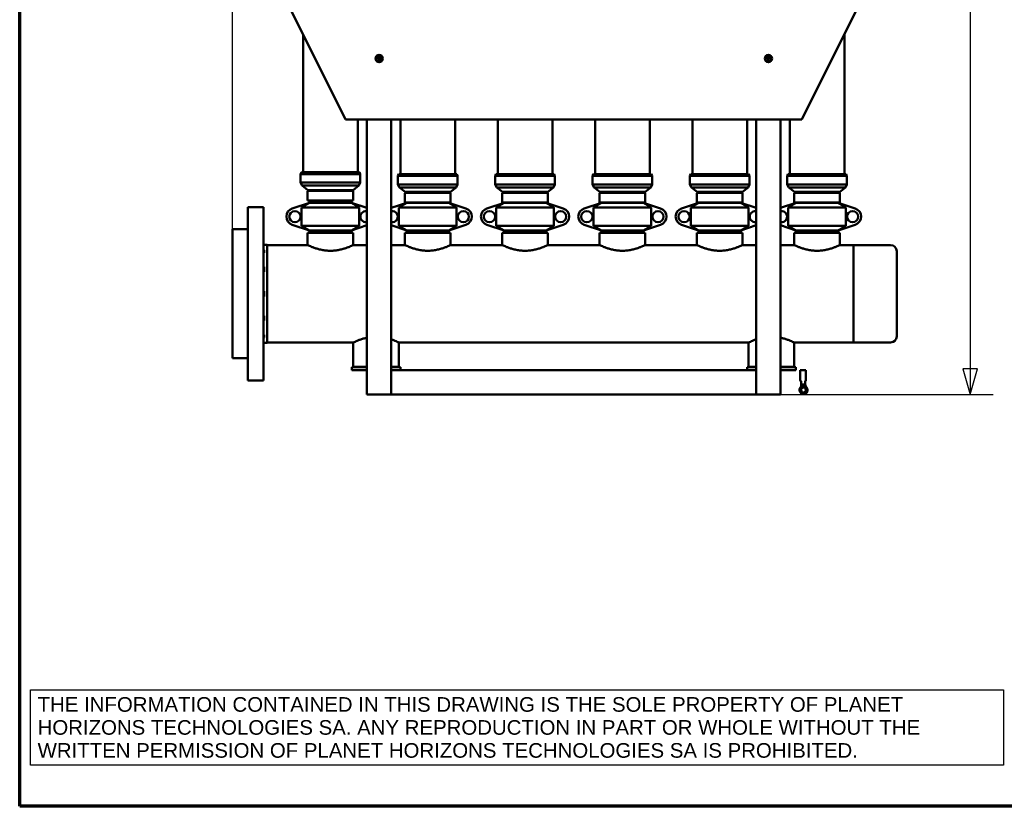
# Model space of a CAD drawing. Header units: millimetres. Extents: x 72 to 3521, y 72 to 9917.
# Tile 1 of 8: x 72 to 1691, y 72 to 1364. Entities that reach past the tile are written whole.
import ezdxf

# ---------------------------------------------------------------- set-up
doc = ezdxf.new("R2010")
doc.units = ezdxf.units.MM
doc.header["$LTSCALE"] = 12
for name, color, linetype, lineweight in [('Cadre (ISO)', 7, 'Continuous', 70), ('Cote (ISO)', 7, 'Continuous', 25), ('Symbole (ISO)', 7, 'Continuous', 25), ('Visible (ISO)', 7, 'Continuous', 50)]:
    doc.layers.add(name, color=color, linetype=linetype, lineweight=lineweight)
doc.styles.add('Note Text (A4D)', font='arial.ttf')
doc.styles.add('Texte de note (ISO)', font='tahoma.ttf')
doc.dimstyles.new('Default (A4D)', dxfattribs={"dimscale": 12, "dimtxt": 3.5, "dimasz": 3.5, "dimexe": 3.175, "dimexo": 0, "dimgap": 0.762, "dimtad": 1, "dimrnd": 1e-08, "dimtxsty": 'Texte de note (ISO)', "dimblk": 'Filled-1', "dimcen": 0.09, "dimdle": 10, "dimclrd": 7, "dimclre": 7, "dimclrt": 256, "dimazin": 2, "dimtfac": 1.001486, "dimtmove": 0, "dimatfit": 3, "dimfxl": 1, "dimtolj": 1, "dimtzin": 0, "dimlwd": -1, "dimlwe": -1, "dimarcsym": 0})

# ---------------------------------------------------------------- blocks, each defined once
blk = doc.blocks.new('Cadres AQUA4D Border')
at = {"layer": 'Cadre (ISO)'}
for p, q in [((6, 6), (6, 204)), ((291, 6), (6, 6))]:
    blk.add_line(p, q, dxfattribs=at)
blk = doc.blocks.new('Filled-1')
at = {"color": 0}
for p, q in [((0, 0), (-1, 0.286)), ((-1, 0.286), (-1, -0.286)), ((-1, 0), (0, 0)), ((-1, -0.286), (0, 0))]:
    blk.add_line(p, q, dxfattribs=at)
at = {"color": 0, "flags": 128}
blk.add_lwpolyline([(-1, -0.286), (0, 0), (-1, 0.286), (-1, -0.286)], dxfattribs=at)
at = {"color": 0}
blk.add_solid([(-1, -0.286), (0, 0), (-1, 0.286), (-1, -0.286)], dxfattribs=at)
blk = doc.blocks.new('*D7')
at = {"layer": 'Cote (ISO)', "color": 7, "transparency": 16777216}
for p, q in [((1449.9, 2218.5), (1672.6, 2218.5)), ((1634.5, 2176.5), (1634.5, 790.5)), ((1282.9, 748.5), (1672.6, 748.5))]:
    blk.add_line(p, q, dxfattribs=at)
at = {"layer": 'Defpoints', "color": 0, "transparency": 16777216}
for p in [(1449.9, 2218.5), (1282.9, 748.5), (1634.5, 748.5)]:
    blk.add_point(p, dxfattribs=at)
at = {"layer": 'Cote (ISO)', "color": 7, "transparency": 16777216, "xscale": 42, "yscale": 42, "zscale": 42}
for p, rotation in [((1634.5, 2218.5), 90), ((1634.5, 748.5), 270)]:
    blk.add_blockref('Filled-1', p, dxfattribs=dict(at, rotation=rotation))
at = {"layer": 'Cote (ISO)', "transparency": 16777216, "insert": (1581.6, 1424.8), "char_height": 42, "attachment_point": 1, "rotation": 90, "style": 'Texte de note (ISO)'}
blk.add_mtext('\\A1;1470', dxfattribs=at)
blk = doc.blocks.new('*D8')
at = {"layer": 'Cote (ISO)', "color": 7, "transparency": 16777216}
for p, q in [((421.9, 1020), (421.9, 2346.4)), ((1543.9, 2079), (1543.9, 2346.4)), ((463.9, 2308.3), (1501.9, 2308.3))]:
    blk.add_line(p, q, dxfattribs=at)
at = {"layer": 'Defpoints', "color": 0, "transparency": 16777216}
for p in [(1543.9, 2308.3), (1543.9, 2079), (421.9, 1020)]:
    blk.add_point(p, dxfattribs=at)
at = {"layer": 'Cote (ISO)', "color": 7, "transparency": 16777216, "xscale": 42, "yscale": 42, "zscale": 42, "rotation": 180}
blk.add_blockref('Filled-1', (421.9, 2308.3), dxfattribs=at)
at = {"layer": 'Cote (ISO)', "color": 7, "transparency": 16777216, "xscale": 42, "yscale": 42, "zscale": 42}
blk.add_blockref('Filled-1', (1543.9, 2308.3), dxfattribs=at)
at = {"layer": 'Cote (ISO)', "transparency": 16777216, "insert": (924.3, 2360.3), "char_height": 42, "attachment_point": 1, "style": 'Texte de note (ISO)'}
blk.add_mtext('\\A1;1122', dxfattribs=at)

msp = doc.modelspace()

# ---------------------------------------------------------------- linework, layer by layer
at = {"layer": 'Visible (ISO)'}
for p, q in [((507.934, 1400.494), (607.934, 1200.494)), ((1357.934, 1200.494), (1457.934, 1400.494)), ((537.934, 1340.494), (537.934, 1113.694)), ((1427.934, 1340.494), (1427.934, 1110.594)), ((1357.934, 1200.494), (607.934, 1200.494)), ((627.934, 1200.494), (627.934, 1113.694)), ((642.934, 1200.494), (642.934, 748.494)), ((682.934, 1200.494), (682.934, 748.494)), ((697.934, 1200.494), (697.934, 1110.594)), ((787.934, 1200.494), (787.934, 1110.594)), ((857.934, 1200.494), (857.934, 1110.594)), ((947.934, 1200.494), (947.934, 1110.594)), ((1017.934, 1200.494), (1017.934, 1110.594)), ((1107.934, 1200.494), (1107.934, 1110.594)), ((1177.934, 1200.494), (1177.934, 1110.594)), ((1267.934, 1200.494), (1267.934, 1110.594)), ((1282.934, 1200.494), (1282.934, 748.494)), ((1322.934, 1200.494), (1322.934, 748.494)), ((1337.934, 1200.494), (1337.934, 1110.594)), ((535.434, 1113.694), (533.934, 1110.694)), ((631.934, 1110.694), (533.934, 1110.694)), ((533.934, 1110.694), (533.934, 1096.694)), ((535.434, 1113.694), (630.434, 1113.694)), ((630.434, 1113.694), (631.934, 1110.694)), ((631.934, 1110.694), (631.934, 1096.694)), ((695.434, 1110.594), (693.934, 1107.594)), ((791.934, 1107.594), (693.934, 1107.594)), ((693.934, 1107.594), (693.934, 1093.594)), ((695.434, 1110.594), (790.434, 1110.594)), ((790.434, 1110.594), (791.934, 1107.594)), ((791.934, 1107.594), (791.934, 1093.594)), ((855.434, 1110.594), (853.934, 1107.594)), ((951.934, 1107.594), (853.934, 1107.594)), ((853.934, 1107.594), (853.934, 1093.594)), ((855.434, 1110.594), (950.434, 1110.594)), ((950.434, 1110.594), (951.934, 1107.594)), ((951.934, 1107.594), (951.934, 1093.594)), ((1015.434, 1110.594), (1013.934, 1107.594)), ((1111.934, 1107.594), (1013.934, 1107.594)), ((1013.934, 1107.594), (1013.934, 1093.594)), ((1015.434, 1110.594), (1110.434, 1110.594)), ((1110.434, 1110.594), (1111.934, 1107.594)), ((1111.934, 1107.594), (1111.934, 1093.594)), ((1175.434, 1110.594), (1173.934, 1107.594)), ((1271.934, 1107.594), (1173.934, 1107.594)), ((1173.934, 1107.594), (1173.934, 1093.594)), ((1175.434, 1110.594), (1270.434, 1110.594)), ((1270.434, 1110.594), (1271.934, 1107.594)), ((1271.934, 1107.594), (1271.934, 1093.594)), ((1335.434, 1110.594), (1333.934, 1107.594)), ((1431.934, 1107.594), (1333.934, 1107.594)), ((1333.934, 1107.594), (1333.934, 1093.594)), ((1335.434, 1110.594), (1430.434, 1110.594)), ((1430.434, 1110.594), (1431.934, 1107.594)), ((1431.934, 1107.594), (1431.934, 1093.594)), ((533.934, 1096.694), (631.934, 1096.694)), ((536.276, 1091.82), (533.934, 1096.694)), ((629.591, 1091.82), (536.276, 1091.82)), ((545.653, 1084.318), (536.276, 1091.82)), ((620.215, 1084.318), (629.591, 1091.82)), ((629.591, 1091.82), (631.934, 1096.694)), ((693.934, 1093.594), (791.934, 1093.594)), ((696.276, 1088.72), (693.934, 1093.594)), ((789.591, 1088.72), (696.276, 1088.72)), ((705.653, 1081.218), (696.276, 1088.72)), ((780.215, 1081.218), (789.591, 1088.72)), ((789.591, 1088.72), (791.934, 1093.594)), ((853.934, 1093.594), (951.934, 1093.594)), ((856.276, 1088.72), (853.934, 1093.594)), ((949.591, 1088.72), (856.276, 1088.72)), ((865.653, 1081.218), (856.276, 1088.72)), ((940.215, 1081.218), (949.591, 1088.72)), ((949.591, 1088.72), (951.934, 1093.594)), ((1013.934, 1093.594), (1111.934, 1093.594)), ((1016.276, 1088.72), (1013.934, 1093.594)), ((1109.591, 1088.72), (1016.276, 1088.72)), ((1025.653, 1081.218), (1016.276, 1088.72)), ((1100.215, 1081.218), (1109.591, 1088.72)), ((1109.591, 1088.72), (1111.934, 1093.594)), ((1173.934, 1093.594), (1271.934, 1093.594)), ((1176.276, 1088.72), (1173.934, 1093.594)), ((1269.591, 1088.72), (1176.276, 1088.72)), ((1185.653, 1081.218), (1176.276, 1088.72)), ((1260.215, 1081.218), (1269.591, 1088.72)), ((1269.591, 1088.72), (1271.934, 1093.594)), ((1333.934, 1093.594), (1431.934, 1093.594)), ((1336.276, 1088.72), (1333.934, 1093.594)), ((1429.591, 1088.72), (1336.276, 1088.72)), ((1345.653, 1081.218), (1336.276, 1088.72)), ((1420.215, 1081.218), (1429.591, 1088.72)), ((1429.591, 1088.72), (1431.934, 1093.594)), ((545.434, 1067.094), (545.434, 1082.394)), ((545.653, 1084.318), (620.215, 1084.318)), ((547.434, 1083.694), (545.653, 1084.318)), ((546.134, 1083.094), (619.734, 1083.094)), ((618.434, 1083.694), (547.434, 1083.694)), ((551.434, 1083.694), (551.434, 1083.094)), ((614.434, 1083.694), (614.434, 1083.094)), ((618.434, 1083.694), (620.215, 1084.318)), ((620.434, 1067.094), (620.434, 1082.394)), ((705.434, 1063.994), (705.434, 1079.294)), ((705.653, 1081.218), (780.215, 1081.218)), ((707.434, 1080.594), (705.653, 1081.218)), ((706.134, 1079.994), (779.734, 1079.994)), ((778.434, 1080.594), (707.434, 1080.594)), ((778.434, 1080.594), (780.215, 1081.218)), ((780.434, 1063.994), (780.434, 1079.294)), ((865.434, 1063.994), (865.434, 1079.294)), ((865.653, 1081.218), (940.215, 1081.218)), ((867.434, 1080.594), (865.653, 1081.218)), ((866.134, 1079.994), (939.734, 1079.994)), ((938.434, 1080.594), (867.434, 1080.594)), ((938.434, 1080.594), (940.215, 1081.218)), ((940.434, 1063.994), (940.434, 1079.294)), ((1025.434, 1063.994), (1025.434, 1079.294)), ((1025.653, 1081.218), (1100.215, 1081.218)), ((1027.434, 1080.594), (1025.653, 1081.218)), ((1026.134, 1079.994), (1099.734, 1079.994)), ((1098.434, 1080.594), (1027.434, 1080.594)), ((1098.434, 1080.594), (1100.215, 1081.218)), ((1100.434, 1063.994), (1100.434, 1079.294)), ((1185.434, 1063.994), (1185.434, 1079.294)), ((1185.653, 1081.218), (1260.215, 1081.218)), ((1187.434, 1080.594), (1185.653, 1081.218)), ((1186.134, 1079.994), (1259.734, 1079.994)), ((1258.434, 1080.594), (1187.434, 1080.594)), ((1258.434, 1080.594), (1260.215, 1081.218)), ((1260.434, 1063.994), (1260.434, 1079.294)), ((1345.434, 1063.994), (1345.434, 1079.294)), ((1345.653, 1081.218), (1420.215, 1081.218)), ((1347.434, 1080.594), (1345.653, 1081.218)), ((1346.134, 1079.994), (1419.734, 1079.994)), ((1418.434, 1080.594), (1347.434, 1080.594)), ((1418.434, 1080.594), (1420.215, 1081.218)), ((1420.434, 1063.994), (1420.434, 1079.294)), ((446.934, 1056.494), (446.934, 771.494)), ((472.934, 1056.494), (446.934, 1056.494)), ((472.934, 771.494), (472.934, 1056.494)), ((548.293, 1063.194), (520.096, 1054.005)), ((535.476, 1055.694), (630.392, 1055.694)), ((535.476, 1055.694), (535.476, 1025.694)), ((620.434, 1067.094), (545.434, 1067.094)), ((548.293, 1063.194), (617.575, 1063.194)), ((548.434, 1065.094), (548.434, 1063.194)), ((617.434, 1065.094), (617.434, 1063.194)), ((642.934, 1054.929), (617.575, 1063.194)), ((630.392, 1025.694), (630.392, 1055.694)), ((708.293, 1063.194), (682.934, 1054.929)), ((695.476, 1055.694), (790.392, 1055.694)), ((695.476, 1055.694), (695.476, 1025.694)), ((780.434, 1063.994), (705.434, 1063.994)), ((708.293, 1063.194), (777.575, 1063.194)), ((805.772, 1054.005), (777.575, 1063.194)), ((790.392, 1025.694), (790.392, 1055.694)), ((868.293, 1063.194), (840.096, 1054.005)), ((855.476, 1055.694), (950.392, 1055.694)), ((855.476, 1055.694), (855.476, 1025.694)), ((940.434, 1063.994), (865.434, 1063.994)), ((868.293, 1063.194), (937.575, 1063.194)), ((965.772, 1054.005), (937.575, 1063.194)), ((950.392, 1025.694), (950.392, 1055.694)), ((1028.293, 1063.194), (1000.096, 1054.005)), ((1015.476, 1055.694), (1110.392, 1055.694)), ((1015.476, 1055.694), (1015.476, 1025.694)), ((1100.434, 1063.994), (1025.434, 1063.994)), ((1028.293, 1063.194), (1097.575, 1063.194)), ((1125.772, 1054.005), (1097.575, 1063.194)), ((1110.392, 1025.694), (1110.392, 1055.694)), ((1188.293, 1063.194), (1160.096, 1054.005)), ((1175.476, 1055.694), (1270.392, 1055.694)), ((1175.476, 1055.694), (1175.476, 1025.694)), ((1260.434, 1063.994), (1185.434, 1063.994)), ((1188.293, 1063.194), (1257.575, 1063.194)), ((1282.934, 1054.929), (1257.575, 1063.194)), ((1270.392, 1025.694), (1270.392, 1055.694)), ((1348.293, 1063.194), (1322.934, 1054.929)), ((1335.476, 1055.694), (1430.392, 1055.694)), ((1335.476, 1055.694), (1335.476, 1025.694)), ((1420.434, 1063.994), (1345.434, 1063.994)), ((1348.293, 1063.194), (1417.575, 1063.194)), ((1445.772, 1054.005), (1417.575, 1063.194)), ((1430.392, 1025.694), (1430.392, 1055.694)), ((421.934, 807.994), (421.934, 1019.994)), ((421.934, 1019.994), (446.934, 1019.994)), ((520.096, 1027.383), (548.293, 1018.194)), ((535.476, 1025.694), (630.392, 1025.694)), ((617.575, 1018.194), (642.934, 1026.458)), ((682.934, 1026.458), (708.293, 1018.194)), ((695.476, 1025.694), (790.392, 1025.694)), ((777.575, 1018.194), (805.772, 1027.383)), ((840.096, 1027.383), (868.293, 1018.194)), ((855.476, 1025.694), (950.392, 1025.694)), ((937.575, 1018.194), (965.772, 1027.383)), ((1000.096, 1027.383), (1028.293, 1018.194)), ((1015.476, 1025.694), (1110.392, 1025.694)), ((1097.575, 1018.194), (1125.772, 1027.383)), ((1160.096, 1027.383), (1188.293, 1018.194)), ((1175.476, 1025.694), (1270.392, 1025.694)), ((1257.575, 1018.194), (1282.934, 1026.458)), ((1322.934, 1026.458), (1348.293, 1018.194)), ((1335.476, 1025.694), (1430.392, 1025.694)), ((1417.575, 1018.194), (1445.772, 1027.383)), ((545.434, 1013.994), (620.434, 1013.994)), ((545.434, 1013.994), (545.434, 993.994)), ((548.293, 1018.194), (617.575, 1018.194)), ((548.434, 1018.194), (548.434, 1013.994)), ((617.434, 1018.194), (617.434, 1013.994)), ((620.434, 1013.994), (620.434, 993.994)), ((705.434, 1013.994), (780.434, 1013.994)), ((705.434, 1013.994), (705.434, 993.994)), ((708.293, 1018.194), (777.575, 1018.194)), ((708.434, 1018.194), (708.434, 1013.994)), ((777.434, 1018.194), (777.434, 1013.994)), ((780.434, 1013.994), (780.434, 993.994)), ((865.434, 1013.994), (940.434, 1013.994)), ((865.434, 1013.994), (865.434, 993.994)), ((868.293, 1018.194), (937.575, 1018.194)), ((868.434, 1018.194), (868.434, 1013.994)), ((937.434, 1018.194), (937.434, 1013.994)), ((940.434, 1013.994), (940.434, 993.994)), ((1025.434, 1013.994), (1100.434, 1013.994)), ((1025.434, 1013.994), (1025.434, 993.994)), ((1028.293, 1018.194), (1097.575, 1018.194)), ((1028.434, 1018.194), (1028.434, 1013.994)), ((1097.434, 1018.194), (1097.434, 1013.994)), ((1100.434, 1013.994), (1100.434, 993.994)), ((1185.434, 1013.994), (1260.434, 1013.994)), ((1185.434, 1013.994), (1185.434, 993.994)), ((1188.293, 1018.194), (1257.575, 1018.194)), ((1188.434, 1018.194), (1188.434, 1013.994)), ((1257.434, 1018.194), (1257.434, 1013.994)), ((1260.434, 1013.994), (1260.434, 993.994)), ((1345.434, 1013.994), (1420.434, 1013.994)), ((1345.434, 1013.994), (1345.434, 993.994)), ((1348.293, 1018.194), (1417.575, 1018.194)), ((1348.434, 1018.194), (1348.434, 1013.994)), ((1417.434, 1018.194), (1417.434, 1013.994)), ((1420.434, 1013.994), (1420.434, 993.994)), ((473.934, 994.369), (472.934, 995.386)), ((473.934, 994.243), (472.934, 994.243)), ((473.934, 994.243), (473.934, 994.369)), ((473.934, 994.369), (478.934, 994.369)), ((478.934, 994.369), (478.934, 833.619)), ((478.934, 993.994), (545.434, 993.994)), ((620.434, 993.994), (642.934, 993.994)), ((682.934, 993.994), (705.434, 993.994)), ((780.434, 993.994), (865.434, 993.994)), ((940.434, 993.994), (1025.434, 993.994)), ((1100.434, 993.994), (1185.434, 993.994)), ((1260.434, 993.994), (1282.934, 993.994)), ((1322.934, 993.994), (1345.434, 993.994)), ((1420.434, 993.994), (1442.934, 993.994)), ((1442.934, 833.994), (1442.934, 993.994)), ((1442.934, 993.994), (1442.934, 833.994)), ((1442.934, 993.994), (1503.934, 993.994)), ((473.934, 985.85), (472.934, 986.732)), ((473.934, 981.35), (472.934, 982.232)), ((473.934, 981.241), (472.934, 981.241)), ((473.934, 983.6), (473.934, 985.85)), ((473.934, 981.35), (473.934, 983.6)), ((473.934, 981.241), (473.934, 981.35)), ((1513.934, 983.994), (1513.934, 843.994)), ((473.934, 958.078), (472.934, 958.587)), ((473.934, 954.181), (473.934, 958.078)), ((473.934, 950.284), (472.934, 950.793)), ((473.934, 950.221), (472.934, 950.221)), ((473.934, 950.284), (473.934, 954.181)), ((473.934, 950.221), (473.934, 950.284)), ((473.934, 918.494), (472.934, 918.494)), ((473.934, 909.494), (472.934, 909.494)), ((473.934, 913.994), (473.934, 918.494)), ((473.934, 909.494), (473.934, 913.994)), ((472.934, 877.766), (473.934, 877.766)), ((473.934, 877.703), (472.934, 877.194)), ((473.934, 877.766), (473.934, 877.703)), ((473.934, 873.806), (473.934, 877.703)), ((473.934, 869.909), (472.934, 869.4)), ((473.934, 869.909), (473.934, 873.806)), ((472.934, 846.746), (473.934, 846.746)), ((473.934, 846.637), (472.934, 845.755)), ((473.934, 842.137), (472.934, 841.255)), ((473.934, 846.746), (473.934, 846.637)), ((473.934, 844.387), (473.934, 846.637)), ((473.934, 842.137), (473.934, 844.387)), ((472.934, 833.745), (473.934, 833.745)), ((473.934, 833.619), (472.934, 832.601)), ((473.934, 833.745), (473.934, 833.619)), ((473.934, 833.619), (478.934, 833.619)), ((478.934, 833.994), (620.434, 833.994)), ((620.434, 793.994), (620.434, 833.994)), ((695.434, 793.994), (695.434, 833.994)), ((695.434, 833.994), (1270.434, 833.994)), ((1270.434, 793.994), (1270.434, 833.994)), ((1345.434, 793.994), (1345.434, 833.994)), ((1345.434, 833.994), (1442.934, 833.994)), ((1442.934, 833.994), (1503.934, 833.994)), ((421.934, 807.994), (446.934, 807.994)), ((617.934, 793.494), (617.934, 788.494)), ((642.934, 793.494), (617.934, 793.494)), ((642.934, 793.994), (620.434, 793.994)), ((695.434, 793.994), (682.934, 793.994)), ((697.934, 793.494), (682.934, 793.494)), ((697.934, 793.494), (697.934, 788.494)), ((1267.934, 793.494), (1267.934, 788.494)), ((1282.934, 793.494), (1267.934, 793.494)), ((1282.934, 793.994), (1270.434, 793.994)), ((1345.434, 793.994), (1322.934, 793.994)), ((1347.934, 793.494), (1322.934, 793.494)), ((1347.934, 793.494), (1347.934, 788.494)), ((642.934, 788.494), (617.934, 788.494)), ((682.934, 788.494), (682.934, 748.494)), ((682.934, 788.494), (1282.934, 788.494)), ((1282.934, 788.494), (1282.934, 748.494)), ((1347.934, 788.494), (1322.934, 788.494)), ((1355.32, 788.437), (1355.409, 771.471)), ((1364.565, 788.485), (1364.655, 771.52)), ((472.934, 771.494), (446.934, 771.494)), ((1356.968, 764.952), (1356.939, 770.286)), ((1357.044, 763.901), (1357.007, 763.327)), ((1357.594, 763.359), (1357.007, 763.327)), ((1357.007, 763.327), (1357.011, 762.565)), ((1357.598, 762.597), (1357.011, 762.565)), ((1357.011, 762.565), (1357.459, 762.566)), ((1357.68, 762.587), (1357.465, 762.576)), ((1357.97, 764.989), (1357.594, 763.359)), ((1360.918, 763.363), (1357.594, 763.359)), ((1357.594, 763.359), (1357.598, 762.597)), ((1364.246, 762.606), (1357.598, 762.597)), ((1363.791, 762.596), (1357.68, 762.587)), ((1364.242, 763.368), (1360.918, 763.363)), ((1363.047, 764.996), (1364.242, 763.368)), ((1363.165, 764.985), (1363.137, 770.318)), ((1363.801, 762.582), (1364.246, 762.606)), ((1364.242, 763.368), (1364.246, 762.606)), ((682.934, 748.494), (642.934, 748.494)), ((682.934, 748.494), (1282.934, 748.494)), ((1322.934, 748.494), (1282.934, 748.494)), ((1360.926, 749.129), (1361.141, 749.14))]:
    msp.add_line(p, q, dxfattribs=at)
for centre, radius in [((662.934, 1300.494), 6), ((662.934, 1300.494), 5), ((662.934, 1300.494), 1.8), ((662.934, 1300.494), 1.5), ((1302.934, 1300.494), 6), ((1302.934, 1300.494), 5), ((1302.934, 1300.494), 1.8), ((1302.934, 1300.494), 1.5), ((524.434, 1040.694), 9.25), ((801.434, 1040.694), 9.25), ((844.434, 1040.694), 9.25), ((961.434, 1040.694), 9.25), ((1004.434, 1040.694), 9.25), ((1121.434, 1040.694), 9.25), ((1164.434, 1040.694), 9.25), ((1441.434, 1040.694), 9.25)]:
    msp.add_circle(centre, radius, dxfattribs=at)
for centre, radius, start, end in [((546.134, 1082.394), 0.7, 90, 180), ((619.734, 1082.394), 0.7, 0, 90), ((706.134, 1079.294), 0.7, 90, 180), ((779.734, 1079.294), 0.7, 0, 90), ((866.134, 1079.294), 0.7, 90, 180), ((939.734, 1079.294), 0.7, 0, 90), ((1026.134, 1079.294), 0.7, 90, 180), ((1099.734, 1079.294), 0.7, 0, 90), ((1186.134, 1079.294), 0.7, 90, 180), ((1259.734, 1079.294), 0.7, 0, 90), ((1346.134, 1079.294), 0.7, 90, 180), ((1419.734, 1079.294), 0.7, 0, 90), ((524.434, 1040.694), 14, 108.050126, 251.949874), ((546.434, 1065.094), 2, 0, 90), ((619.434, 1065.094), 2, 90, 180), ((706.434, 1061.994), 2, 34.457768, 90), ((779.434, 1061.994), 2, 90, 145.542232), ((801.434, 1040.694), 14, 288.050126, 71.949874), ((844.434, 1040.694), 14, 108.050126, 251.949874), ((866.434, 1061.994), 2, 34.457768, 90), ((939.434, 1061.994), 2, 90, 145.542232), ((961.434, 1040.694), 14, 288.050126, 71.949874), ((1004.434, 1040.694), 14, 108.050126, 251.949874), ((1026.434, 1061.994), 2, 34.457768, 90), ((1099.434, 1061.994), 2, 90, 145.542232), ((1121.434, 1040.694), 14, 288.050126, 71.949874), ((1164.434, 1040.694), 14, 108.050126, 251.949874), ((1186.434, 1061.994), 2, 34.457768, 90), ((1259.434, 1061.994), 2, 90, 145.542232), ((1346.434, 1061.994), 2, 34.457768, 90), ((1419.434, 1061.994), 2, 90, 145.542232), ((1441.434, 1040.694), 14, 288.050126, 71.949874), ((641.434, 1040.694), 9.25, 80.667582, 279.332418), ((684.434, 1040.694), 9.25, 260.667582, 99.332418), ((1281.434, 1040.694), 9.25, 80.667582, 279.332418), ((1324.434, 1040.694), 9.25, 260.667582, 99.332418), ((1503.934, 983.994), 10, 0, 90), ((1503.934, 843.994), 10, 270, 0)]:
    msp.add_arc(centre, radius, start, end, dxfattribs=at)
for centre, major_axis, ratio, start_param, end_param in [((1359.943, 788.461), (-4.623, -0.024), 0.01379919, 3.14159321, 6.28318586), ((1360.556, 755.977), (0.37, -6.848), 0.96216389, 3.79563535, 6.28318531), ((1360.77, 755.988), (0.37, -6.848), 0.96216389, 3.79563535, 8.66940279), ((1351.473, 766.992), (-0.411, 7.609), 0.96216389, 3.79563535, 4.04206865), ((1351.687, 767.004), (-0.411, 7.609), 0.96216389, 3.79563535, 4.04206865), ((1360.066, 764.969), (-3.099, -0.016), 0.01379919, 6.18483981, 6.28447239), ((1360.066, 764.969), (-3.099, -0.016), 0.01379919, 5.45532747, 6.18483952), ((1360.066, 764.969), (-3.099, -0.016), 0.01379919, 4.43676479, 5.45532747), ((1360.066, 764.969), (3.099, 0.016), 0.01379919, 0.27660942, 1.29517214), ((1360.066, 764.969), (3.099, 0.016), 0.01379919, 0.00817383, 0.27660942), ((1369.737, 767.029), (0.411, -7.609), 0.96216389, 5.28137684, 5.52781014), ((1360.556, 755.977), (0.225, -4.16), 0.96216389, 0.02676773, 3.11482493)]:
    msp.add_ellipse(centre, major_axis=major_axis, ratio=ratio, start_param=start_param, end_param=end_param, dxfattribs=at)
msp.add_ellipse((1360.77, 755.988), major_axis=(-0.225, 4.16), ratio=0.96216389, dxfattribs=at)
for points, weights in [([(661.248, 1301.096), (661.931, 1301.675), (662.613, 1302.254)], [1.00305832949, 1.15823199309, 1.00305832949]), ([(661.569, 1299.336), (661.409, 1300.216), (661.248, 1301.096)], [1.00305832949, 1.15823199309, 1.00305832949]), ([(663.254, 1298.733), (662.412, 1299.034), (661.569, 1299.336)], [1.00305832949, 1.15823199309, 1.00305832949]), ([(662.613, 1302.254), (663.456, 1301.953), (664.298, 1301.652)], [1.00305832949, 1.15823199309, 1.00305832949]), ([(664.619, 1299.891), (663.937, 1299.312), (663.254, 1298.733)], [1.00305832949, 1.15823199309, 1.00305832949]), ([(664.298, 1301.652), (664.459, 1300.771), (664.619, 1299.891)], [1.00305832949, 1.15823199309, 1.00305832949]), ([(1301.16, 1300.73), (1301.705, 1301.439), (1302.251, 1302.148)], [1.00305832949, 1.15823199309, 1.00305832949]), ([(1301.842, 1299.075), (1301.501, 1299.902), (1301.16, 1300.73)], [1.00305832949, 1.15823199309, 1.00305832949]), ([(1303.616, 1298.839), (1302.729, 1298.957), (1301.842, 1299.075)], [1.00305832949, 1.15823199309, 1.00305832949]), ([(1302.251, 1302.148), (1303.138, 1302.03), (1304.025, 1301.912)], [1.00305832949, 1.15823199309, 1.00305832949]), ([(1304.708, 1300.257), (1304.162, 1299.548), (1303.616, 1298.839)], [1.00305832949, 1.15823199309, 1.00305832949]), ([(1304.025, 1301.912), (1304.367, 1301.085), (1304.708, 1300.257)], [1.00305832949, 1.15823199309, 1.00305832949]), ([(548.293, 1063.194), (542.69, 1060.029), (535.476, 1055.694)], [1, 1.00995726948, 1]), ([(630.392, 1055.694), (623.178, 1060.029), (617.575, 1063.194)], [1, 1.00995726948, 1]), ([(708.293, 1063.194), (702.69, 1060.029), (695.476, 1055.694)], [1, 1.00995726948, 1]), ([(790.392, 1055.694), (783.178, 1060.029), (777.575, 1063.194)], [1, 1.00995726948, 1]), ([(868.293, 1063.194), (862.69, 1060.029), (855.476, 1055.694)], [1, 1.00995726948, 1]), ([(950.392, 1055.694), (943.178, 1060.029), (937.575, 1063.194)], [1, 1.00995726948, 1]), ([(1028.293, 1063.194), (1022.69, 1060.029), (1015.476, 1055.694)], [1, 1.00995726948, 1]), ([(1110.392, 1055.694), (1103.178, 1060.029), (1097.575, 1063.194)], [1, 1.00995726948, 1]), ([(1188.293, 1063.194), (1182.69, 1060.029), (1175.476, 1055.694)], [1, 1.00995726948, 1]), ([(1270.392, 1055.694), (1263.178, 1060.029), (1257.575, 1063.194)], [1, 1.00995726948, 1]), ([(1348.293, 1063.194), (1342.69, 1060.029), (1335.476, 1055.694)], [1, 1.00995726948, 1]), ([(1430.392, 1055.694), (1423.178, 1060.029), (1417.575, 1063.194)], [1, 1.00995726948, 1]), ([(535.476, 1025.694), (542.69, 1021.358), (548.293, 1018.194)], [1, 1.00995726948, 1]), ([(617.575, 1018.194), (623.178, 1021.358), (630.392, 1025.694)], [1, 1.00995726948, 1]), ([(695.476, 1025.694), (702.69, 1021.358), (708.293, 1018.194)], [1, 1.00995726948, 1]), ([(777.575, 1018.194), (783.178, 1021.358), (790.392, 1025.694)], [1, 1.00995726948, 1]), ([(855.476, 1025.694), (862.69, 1021.358), (868.293, 1018.194)], [1, 1.00995726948, 1]), ([(937.575, 1018.194), (943.178, 1021.358), (950.392, 1025.694)], [1, 1.00995726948, 1]), ([(1015.476, 1025.694), (1022.69, 1021.358), (1028.293, 1018.194)], [1, 1.00995726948, 1]), ([(1097.575, 1018.194), (1103.178, 1021.358), (1110.392, 1025.694)], [1, 1.00995726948, 1]), ([(1175.476, 1025.694), (1182.69, 1021.358), (1188.293, 1018.194)], [1, 1.00995726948, 1]), ([(1257.575, 1018.194), (1263.178, 1021.358), (1270.392, 1025.694)], [1, 1.00995726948, 1]), ([(1335.476, 1025.694), (1342.69, 1021.358), (1348.293, 1018.194)], [1, 1.00995726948, 1]), ([(1417.575, 1018.194), (1423.178, 1021.358), (1430.392, 1025.694)], [1, 1.00995726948, 1])]:
    msp.add_rational_spline(points, weights, degree=2, dxfattribs=at)
for points, knots in [([(620.434, 993.994), (620.434, 993.994), (620.201, 993.884), (619.233, 993.437), (618.499, 993.101), (616.574, 992.254), (615.381, 991.743), (612.64, 990.64), (611.093, 990.048), (607.804, 988.893), (605.945, 988.287), (601.888, 987.132), (599.69, 986.585), (595.085, 985.662), (592.674, 985.287), (587.797, 984.786), (585.332, 984.66), (580.535, 984.66), (578.07, 984.786), (573.194, 985.287), (570.782, 985.662), (566.177, 986.585), (563.979, 987.132), (559.922, 988.287), (558.063, 988.893), (554.775, 990.048), (553.227, 990.64), (550.487, 991.743), (549.294, 992.254), (547.368, 993.101), (546.634, 993.437), (545.667, 993.884), (545.434, 993.994), (545.434, 993.994)], [5.75002804, 5.75002804, 5.75002804, 5.75002804, 6.46804937, 6.46804937, 7.18607071, 7.18607071, 7.90409204, 7.90409204, 8.62211337, 8.62211337, 9.34159905, 9.34159905, 10.06108473, 10.06108473, 10.7805704, 10.7805704, 11.50005608, 11.50005608, 12.21954176, 12.21954176, 12.93902744, 12.93902744, 13.65851311, 13.65851311, 14.37799879, 14.37799879, 15.09602012, 15.09602012, 15.81404146, 15.81404146, 16.53206279, 16.53206279, 17.25008412, 17.25008412, 17.25008412, 17.25008412]), ([(780.434, 993.994), (780.434, 993.994), (780.201, 993.884), (779.233, 993.438), (778.499, 993.102), (776.574, 992.255), (775.381, 991.745), (772.641, 990.642), (771.093, 990.051), (767.805, 988.896), (765.945, 988.29), (761.888, 987.136), (759.691, 986.588), (755.085, 985.666), (752.674, 985.291), (747.797, 984.79), (745.332, 984.664), (740.535, 984.664), (738.07, 984.79), (733.194, 985.291), (730.782, 985.666), (726.177, 986.588), (723.979, 987.136), (719.922, 988.29), (718.063, 988.896), (714.775, 990.051), (713.227, 990.642), (710.487, 991.745), (709.294, 992.255), (707.368, 993.102), (706.634, 993.438), (705.667, 993.884), (705.434, 993.994), (705.434, 993.994)], [5.75009763, 5.75009763, 5.75009763, 5.75009763, 6.46810476, 6.46810476, 7.18611188, 7.18611188, 7.90411901, 7.90411901, 8.62212614, 8.62212614, 9.34160863, 9.34160863, 10.06109113, 10.06109113, 10.78057363, 10.78057363, 11.50005612, 11.50005612, 12.21953862, 12.21953862, 12.93902111, 12.93902111, 13.65850361, 13.65850361, 14.3779861, 14.3779861, 15.09599323, 15.09599323, 15.81400036, 15.81400036, 16.53200749, 16.53200749, 17.25001461, 17.25001461, 17.25001461, 17.25001461]), ([(940.434, 993.994), (940.434, 993.994), (940.201, 993.884), (939.233, 993.438), (938.499, 993.102), (936.574, 992.255), (935.381, 991.745), (932.641, 990.642), (931.093, 990.051), (927.805, 988.896), (925.945, 988.29), (921.888, 987.136), (919.691, 986.588), (915.085, 985.666), (912.674, 985.291), (907.797, 984.79), (905.332, 984.664), (900.535, 984.664), (898.07, 984.79), (893.194, 985.291), (890.782, 985.666), (886.177, 986.588), (883.979, 987.136), (879.922, 988.29), (878.063, 988.896), (874.775, 990.051), (873.227, 990.642), (870.487, 991.745), (869.294, 992.255), (867.368, 993.102), (866.634, 993.438), (865.667, 993.884), (865.434, 993.994), (865.434, 993.994)], [5.75009763, 5.75009763, 5.75009763, 5.75009763, 6.46810476, 6.46810476, 7.18611188, 7.18611188, 7.90411901, 7.90411901, 8.62212614, 8.62212614, 9.34160863, 9.34160863, 10.06109113, 10.06109113, 10.78057363, 10.78057363, 11.50005612, 11.50005612, 12.21953862, 12.21953862, 12.93902111, 12.93902111, 13.65850361, 13.65850361, 14.3779861, 14.3779861, 15.09599323, 15.09599323, 15.81400036, 15.81400036, 16.53200749, 16.53200749, 17.25001461, 17.25001461, 17.25001461, 17.25001461]), ([(1100.434, 993.994), (1100.434, 993.994), (1100.201, 993.884), (1099.233, 993.438), (1098.499, 993.102), (1096.574, 992.255), (1095.381, 991.745), (1092.641, 990.642), (1091.093, 990.051), (1087.805, 988.896), (1085.945, 988.29), (1081.888, 987.136), (1079.691, 986.588), (1075.085, 985.666), (1072.674, 985.291), (1067.797, 984.79), (1065.332, 984.664), (1060.535, 984.664), (1058.07, 984.79), (1053.194, 985.291), (1050.782, 985.666), (1046.177, 986.588), (1043.979, 987.136), (1039.922, 988.29), (1038.063, 988.896), (1034.775, 990.051), (1033.227, 990.642), (1030.487, 991.745), (1029.294, 992.255), (1027.368, 993.102), (1026.634, 993.438), (1025.667, 993.884), (1025.434, 993.994), (1025.434, 993.994)], [5.75009763, 5.75009763, 5.75009763, 5.75009763, 6.46810476, 6.46810476, 7.18611188, 7.18611188, 7.90411901, 7.90411901, 8.62212614, 8.62212614, 9.34160863, 9.34160863, 10.06109113, 10.06109113, 10.78057363, 10.78057363, 11.50005612, 11.50005612, 12.21953862, 12.21953862, 12.93902111, 12.93902111, 13.65850361, 13.65850361, 14.3779861, 14.3779861, 15.09599323, 15.09599323, 15.81400036, 15.81400036, 16.53200749, 16.53200749, 17.25001461, 17.25001461, 17.25001461, 17.25001461]), ([(1260.434, 993.994), (1260.434, 993.994), (1260.201, 993.884), (1259.233, 993.438), (1258.499, 993.102), (1256.574, 992.255), (1255.381, 991.745), (1252.641, 990.642), (1251.093, 990.051), (1247.805, 988.896), (1245.945, 988.29), (1241.888, 987.136), (1239.691, 986.588), (1235.085, 985.666), (1232.674, 985.291), (1227.797, 984.79), (1225.332, 984.664), (1220.535, 984.664), (1218.07, 984.79), (1213.194, 985.291), (1210.782, 985.666), (1206.177, 986.588), (1203.979, 987.136), (1199.922, 988.29), (1198.063, 988.896), (1194.775, 990.051), (1193.227, 990.642), (1190.487, 991.745), (1189.294, 992.255), (1187.368, 993.102), (1186.634, 993.438), (1185.667, 993.884), (1185.434, 993.994), (1185.434, 993.994)], [5.75009763, 5.75009763, 5.75009763, 5.75009763, 6.46810476, 6.46810476, 7.18611188, 7.18611188, 7.90411901, 7.90411901, 8.62212614, 8.62212614, 9.34160863, 9.34160863, 10.06109113, 10.06109113, 10.78057363, 10.78057363, 11.50005612, 11.50005612, 12.21953862, 12.21953862, 12.93902111, 12.93902111, 13.65850361, 13.65850361, 14.3779861, 14.3779861, 15.09599323, 15.09599323, 15.81400036, 15.81400036, 16.53200749, 16.53200749, 17.25001461, 17.25001461, 17.25001461, 17.25001461]), ([(1420.434, 993.994), (1420.434, 993.994), (1420.201, 993.885), (1419.234, 993.44), (1418.499, 993.104), (1416.574, 992.259), (1415.381, 991.749), (1412.641, 990.647), (1411.093, 990.056), (1407.805, 988.902), (1405.945, 988.296), (1401.888, 987.142), (1399.691, 986.595), (1395.086, 985.673), (1392.674, 985.299), (1387.797, 984.798), (1385.332, 984.672), (1380.535, 984.672), (1378.07, 984.798), (1373.194, 985.299), (1370.782, 985.673), (1366.177, 986.595), (1363.979, 987.142), (1359.922, 988.296), (1358.063, 988.902), (1354.774, 990.056), (1353.227, 990.647), (1350.486, 991.749), (1349.294, 992.259), (1347.368, 993.104), (1346.634, 993.44), (1345.667, 993.885), (1345.434, 993.994), (1345.434, 993.994)], [5.75022919, 5.75022919, 5.75022919, 5.75022919, 6.46820951, 6.46820951, 7.18618983, 7.18618983, 7.90417015, 7.90417015, 8.62215047, 8.62215047, 9.34162696, 9.34162696, 10.06110345, 10.06110345, 10.78057993, 10.78057993, 11.50005642, 11.50005642, 12.21953291, 12.21953291, 12.9390094, 12.9390094, 13.65848589, 13.65848589, 14.37796238, 14.37796238, 15.0959427, 15.0959427, 15.81392302, 15.81392302, 16.53190334, 16.53190334, 17.24988366, 17.24988366, 17.24988366, 17.24988366]), ([(620.434, 833.994), (620.434, 833.994), (620.667, 834.104), (621.634, 834.55), (622.368, 834.887), (624.294, 835.734), (625.487, 836.244), (628.227, 837.347), (629.775, 837.939), (633.063, 839.094), (634.922, 839.7), (638.818, 840.809), (640.83, 841.316), (642.934, 841.753)], [17.25008412, 17.25008412, 17.25008412, 17.25008412, 17.96810545, 17.96810545, 18.68612679, 18.68612679, 19.40414812, 19.40414812, 20.12216945, 20.12216945, 20.84165513, 20.84165513, 21.50408881, 21.50408881, 21.50408881, 21.50408881]), ([(682.933, 839.035), (683.457, 838.861), (683.963, 838.687), (686.093, 837.939), (687.64, 837.347), (690.381, 836.244), (691.574, 835.734), (693.499, 834.887), (694.233, 834.55), (695.201, 834.104), (695.434, 833.994), (695.434, 833.994)], [2.6649304, 2.6649304, 2.6649304, 2.6649304, 2.87794271, 2.87794271, 3.59596404, 3.59596404, 4.31398537, 4.31398537, 5.03200671, 5.03200671, 5.75002804, 5.75002804, 5.75002804, 5.75002804]), ([(1270.434, 833.994), (1270.434, 833.994), (1270.667, 834.104), (1271.634, 834.55), (1272.368, 834.887), (1274.294, 835.734), (1275.487, 836.244), (1278.227, 837.347), (1279.775, 837.939), (1281.904, 838.687), (1282.41, 838.861), (1282.934, 839.035)], [17.25008412, 17.25008412, 17.25008412, 17.25008412, 17.96810545, 17.96810545, 18.68612679, 18.68612679, 19.40414812, 19.40414812, 20.12216945, 20.12216945, 20.33518176, 20.33518176, 20.33518176, 20.33518176]), ([(1322.934, 841.753), (1325.038, 841.316), (1327.049, 840.809), (1330.945, 839.7), (1332.804, 839.094), (1336.093, 837.939), (1337.64, 837.347), (1340.381, 836.244), (1341.574, 835.734), (1343.499, 834.887), (1344.233, 834.55), (1345.201, 834.104), (1345.434, 833.994), (1345.434, 833.994)], [1.49602335, 1.49602335, 1.49602335, 1.49602335, 2.15845703, 2.15845703, 2.87794271, 2.87794271, 3.59596404, 3.59596404, 4.31398537, 4.31398537, 5.03200671, 5.03200671, 5.75002804, 5.75002804, 5.75002804, 5.75002804]), ([(1356.792, 770.515), (1356.642, 770.517), (1356.523, 770.521), (1356.396, 770.527), (1356.366, 770.528), (1356.31, 770.532), (1356.287, 770.534), (1356.232, 770.541), (1356.203, 770.545), (1356.144, 770.557), (1356.123, 770.562), (1356.07, 770.577), (1356.037, 770.588), (1355.964, 770.617), (1355.923, 770.637), (1355.824, 770.694), (1355.766, 770.735), (1355.646, 770.846), (1355.586, 770.919), (1355.489, 771.085), (1355.452, 771.18), (1355.417, 771.341), (1355.41, 771.406), (1355.409, 771.471)], [1.084953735, 1.084953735, 1.084953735, 1.084953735, 1.175470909, 1.175470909, 1.208958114, 1.208958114, 1.23408459, 1.23408459, 1.252399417, 1.252399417, 1.260994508, 1.260994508, 1.272409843, 1.272409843, 1.286288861, 1.286288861, 1.307569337, 1.307569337, 1.335480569, 1.335480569, 1.365346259, 1.365346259, 1.384955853, 1.384955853, 1.384955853, 1.384955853]), ([(1356.939, 770.286), (1356.939, 770.314), (1356.934, 770.342), (1356.916, 770.394), (1356.903, 770.418), (1356.871, 770.46), (1356.851, 770.478), (1356.824, 770.497), (1356.815, 770.502), (1356.795, 770.514), (1356.783, 770.518), (1356.766, 770.525), (1356.76, 770.526), (1356.748, 770.529), (1356.744, 770.53), (1356.737, 770.532), (1356.736, 770.532), (1356.736, 770.532)], [0, 0, 0, 0, 0.0084921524, 0.0084921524, 0.016800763, 0.016800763, 0.024977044, 0.024977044, 0.0284186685, 0.0284186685, 0.0339877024, 0.0339877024, 0.0388716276, 0.0388716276, 0.0453873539, 0.0453873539, 0.0556689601, 0.0556689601, 0.0556689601, 0.0556689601]), ([(1357.044, 763.901), (1357.045, 763.925), (1357.046, 763.949), (1357.048, 763.999), (1357.048, 764.026), (1357.047, 764.09), (1357.045, 764.127), (1357.041, 764.228), (1357.037, 764.288), (1357.022, 764.474), (1357.01, 764.592), (1356.988, 764.79), (1356.978, 764.872), (1356.968, 764.952)], [0, 0, 0, 0, 0.00718965, 0.00718965, 0.015362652, 0.015362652, 0.028146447, 0.028146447, 0.051351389, 0.051351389, 0.102585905, 0.102585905, 0.139899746, 0.139899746, 0.139899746, 0.139899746]), ([(1363.338, 770.566), (1363.338, 770.566), (1363.337, 770.566), (1363.332, 770.565), (1363.329, 770.565), (1363.317, 770.562), (1363.309, 770.559), (1363.291, 770.553), (1363.285, 770.55), (1363.267, 770.541), (1363.255, 770.534), (1363.231, 770.517), (1363.218, 770.506), (1363.192, 770.479), (1363.179, 770.461), (1363.156, 770.42), (1363.147, 770.395), (1363.139, 770.353), (1363.137, 770.335), (1363.137, 770.318)], [1.035745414, 1.035745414, 1.035745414, 1.035745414, 1.0441486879, 1.0441486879, 1.0510657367, 1.0510657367, 1.0580129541, 1.0580129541, 1.061383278, 1.061383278, 1.0663351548, 1.0663351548, 1.0715687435, 1.0715687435, 1.0783306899, 1.0783306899, 1.0862683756, 1.0862683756, 1.0914585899, 1.0914585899, 1.0914585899, 1.0914585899]), ([(1364.655, 771.52), (1364.655, 771.418), (1364.639, 771.315), (1364.575, 771.124), (1364.528, 771.033), (1364.409, 770.873), (1364.335, 770.802), (1364.216, 770.718), (1364.175, 770.694), (1364.097, 770.655), (1364.059, 770.639), (1363.999, 770.618), (1363.975, 770.61), (1363.921, 770.596), (1363.894, 770.59), (1363.85, 770.583), (1363.833, 770.58), (1363.791, 770.574), (1363.77, 770.572), (1363.69, 770.565), (1363.631, 770.562), (1363.48, 770.555), (1363.389, 770.552), (1363.282, 770.549)], [0, 0, 0, 0, 0.030589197, 0.030589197, 0.060617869, 0.060617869, 0.090630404, 0.090630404, 0.105066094, 0.105066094, 0.117710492, 0.117710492, 0.126552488, 0.126552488, 0.139038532, 0.139038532, 0.151089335, 0.151089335, 0.172297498, 0.172297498, 0.23580461, 0.23580461, 0.300128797, 0.300128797, 0.300128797, 0.300128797])]:
    msp.add_open_spline(points, degree=3, knots=knots, dxfattribs=at)
msp.add_open_spline([(1363.164, 764.985), (1363.379, 764.614), (1363.593, 764.253), (1363.768, 764.014)], degree=3, dxfattribs=at)

# ---------------------------------------------------------------- block references
at = {"xscale": 12, "yscale": 12, "zscale": 12}
msp.add_blockref('Cadres AQUA4D Border', (0, 0), dxfattribs=at)

# ---------------------------------------------------------------- texts
at = {"layer": 'Symbole (ISO)', "insert": (101.505, 201.386), "char_height": 24, "width": 1576.11502, "attachment_point": 4, "line_spacing_factor": 0.944221, "style": 'Note Text (A4D)', "bg_fill": 16, "box_fill_scale": 1.5, "bg_fill_color": 256, "bg_fill_transparency": 0}
msp.add_mtext('\\fArial|b0|i0;THE INFORMATION CONTAINED IN THIS DRAWING IS THE SOLE PROPERTY OF PLANET \\PHORIZONS TECHNOLOGIES SA. ANY REPRODUCTION IN PART OR WHOLE WITHOUT THE \\PWRITTEN PERMISSION OF PLANET HORIZONS TECHNOLOGIES SA IS PROHIBITED.', dxfattribs=at)

# ---------------------------------------------------------------- dimensions: what is measured, and where the dimension line sits
at = {"layer": 'Cote (ISO)', "color": 7}
for base, p1, p2, angle, picture, middle in [((1543.934, 2308.267), (421.934, 1019.994), (1543.934, 2078.994), 180, '*D8', (982.934, 2308.267)), ((1634.496, 748.494), (1449.934, 2218.494), (1282.934, 748.494), 90, '*D7', (1634.496, 1483.494))]:
    dim = msp.add_linear_dim(base=base, p1=p1, p2=p2, angle=angle, dimstyle='Default (A4D)', override={"dimgap": 0.762, "dimdec": 2, "dimtol": 0, "dimlim": 0, "dimtp": 0, "dimtm": 0, "dimtdec": 2, "dimtofl": 0, "dimatfit": 1}, dxfattribs=at)
    dim.commit()
    dim.dimension.update_dxf_attribs({"geometry": picture, "text_midpoint": middle, "dimtype": 160})

doc.saveas('drawing.dxf')
